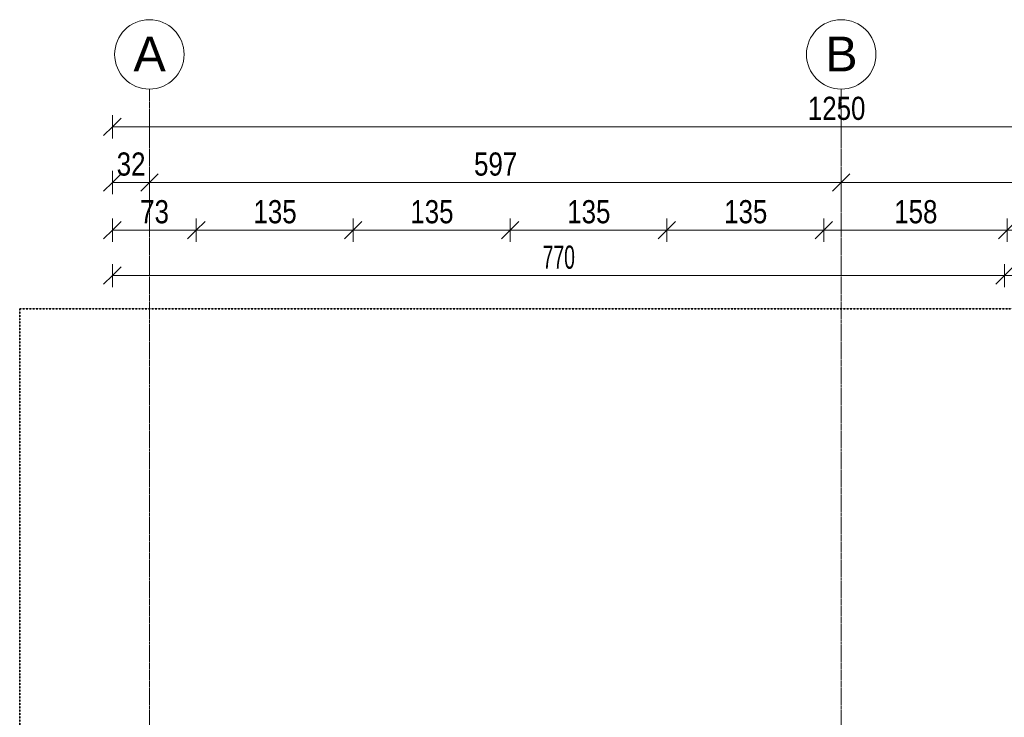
# Model space of a CAD drawing. Header units: millimetres. Extents: x -56965 to 15328, y -25411 to 16900.
# Tile 9 of 69: x -49213 to -40712, y 10428 to 16453. Entities that reach past the tile are written whole.
import ezdxf

# ---------------------------------------------------------------- set-up
doc = ezdxf.new("R2010")
doc.units = ezdxf.units.MM
doc.linetypes.add('__FK_przerywana', pattern=[3.2004, 1.6002, -1.6002])
doc.linetypes.add('Linia siatki', pattern=[22.225, 12.7, -3.175, 3.175, -3.175])
for name, color, linetype, lineweight in [('A-ANNO-DIMS', 7, 'Continuous', 5), ('A-ANNO-DIMS-100', 7, 'Continuous', 5), ('S-GRID', 7, 'Continuous', 5), ('S-GRID-IDEN', 7, 'Continuous', 5)]:
    doc.layers.add(name, color=color, linetype=linetype, lineweight=lineweight)
doc.layers.add('A-DETL', color=7, linetype='Continuous', lineweight=5, true_color=0x00a600)
doc.styles.add('Arial_1', font='arial.ttf', dxfattribs={"width": 0.8, "height": 200})
doc.styles.add('Arial_2', font='arial.ttf', dxfattribs={"height": 300})
doc.styles.add('Arial_4', font='arial.ttf', dxfattribs={"width": 0.6, "height": 200})
doc.dimstyles.new('REVIT_standard', dxfattribs={"dimscale": 304.8, "dimtxt": 204.05188, "dimasz": 0.492126, "dimexe": 0.328084, "dimexo": 0.0625, "dimgap": 0, "dimtad": 1, "dimdec": 0, "dimlfac": 0.1, "dimzin": 0, "dimdsep": 46, "dimtxsty": 'Arial_1', "dimblk1": 'OBLIQUE', "dimblk2": 'OBLIQUE', "dimsah": 1, "dimcen": 0.09, "dimazin": 0, "dimtfac": 1, "dimtdec": 4, "dimtix": 1, "dimtmove": 0, "dimatfit": 3, "dimfxl": 0.328084, "dimfxlon": 1, "dimtvp": 1, "dimtolj": 1, "dimtzin": 0, "dimarcsym": 2})
doc.dimstyles.new('standard_wielkość_otworów', dxfattribs={"dimscale": 304.8, "dimtxt": 204.05188, "dimasz": 0.492126, "dimexe": 0.328084, "dimexo": 0.0625, "dimgap": 0, "dimtad": 1, "dimdec": 0, "dimlfac": 0.1, "dimzin": 0, "dimdsep": 46, "dimtxsty": 'Arial_4', "dimblk1": 'OBLIQUE', "dimblk2": 'OBLIQUE', "dimsah": 1, "dimcen": 0.09, "dimazin": 0, "dimtfac": 1, "dimtdec": 4, "dimtix": 1, "dimtmove": 0, "dimatfit": 3, "dimfxl": 0.328084, "dimfxlon": 1, "dimtvp": 1, "dimtolj": 1, "dimtzin": 0, "dimarcsym": 2})

# ---------------------------------------------------------------- blocks, each defined once
blk = doc.blocks.new('Siatka - SOsi_Sybol osi-348494-PARTER')
at = {"layer": 'S-GRID-IDEN', "color": 142, "true_color": 0x0080c0}
blk.add_circle((0, 0), 3, dxfattribs=at)
blk = doc.blocks.new('DIMBLOCK41-PARTER')
at = {"layer": 'A-ANNO-DIMS-100', "color": 250, "true_color": 0x303030, "transparency": 16777216}
for p, q in [((-48413.4, 15528.2), (-48413.4, 15628.2)), ((-48413.4, 15528.2), (-48338.4, 15603.2)), ((-35913.4, 15528.2), (-35913.4, 15628.2)), ((-35913.4, 15528.2), (-35838.4, 15603.2)), ((-48413.4, 15528.2), (-48488.4, 15453.2)), ((-48413.4, 15528.2), (-35913.4, 15528.2)), ((-48413.4, 15528.2), (-48413.4, 15428.2)), ((-35913.4, 15528.2), (-35988.4, 15453.2)), ((-35913.4, 15528.2), (-35913.4, 15159.8))]:
    blk.add_line(p, q, dxfattribs=at)
at = {"layer": 'A-ANNO-DIMS-100', "color": 0, "transparency": 16777216, "insert": (-42408.3, 15787.8), "char_height": 200, "width": 587.669, "attachment_point": 1, "line_spacing_factor": 0.941778, "style": 'Arial_1'}
blk.add_mtext('1250', dxfattribs=at)
blk = doc.blocks.new('_Oblique')
at = {"color": 0, "linetype": 'ByBlock', "lineweight": -2}
blk.add_line((-0.5, -0.5), (0.5, 0.5), dxfattribs=at)
blk = doc.blocks.new('DIMBLOCK42-PARTER')
at = {"layer": 'A-ANNO-DIMS-100', "color": 250, "true_color": 0x303030, "transparency": 16777216}
for p, q in [((-48413.4, 15046.9), (-48413.4, 15146.9)), ((-48093.4, 15046.9), (-48093.4, 15146.9)), ((-48413.4, 15046.9), (-48338.4, 15121.9)), ((-48093.4, 15046.9), (-48018.4, 15121.9)), ((-48413.4, 15046.9), (-48488.4, 14971.9)), ((-48413.4, 15046.9), (-48093.4, 15046.9)), ((-48413.4, 15046.9), (-48413.4, 14946.9)), ((-48093.4, 15046.9), (-48168.4, 14971.9)), ((-48093.4, 15046.9), (-48093.4, 14946.9))]:
    blk.add_line(p, q, dxfattribs=at)
at = {"layer": 'A-ANNO-DIMS-100', "color": 0, "transparency": 16777216, "insert": (-48375.8, 15306.6), "char_height": 200, "width": 293.835, "attachment_point": 1, "line_spacing_factor": 0.941778, "style": 'Arial_1'}
blk.add_mtext('32', dxfattribs=at)
blk = doc.blocks.new('DIMBLOCK43-PARTER')
at = {"layer": 'A-ANNO-DIMS-100', "color": 250, "true_color": 0x303030, "transparency": 16777216}
for p, q in [((-48093.4, 15046.9), (-48093.4, 15146.9)), ((-42120.4, 15046.9), (-42120.4, 15146.9)), ((-48093.4, 15046.9), (-48018.4, 15121.9)), ((-42120.4, 15046.9), (-42045.4, 15121.9)), ((-48093.4, 15046.9), (-48168.4, 14971.9)), ((-48093.4, 15046.9), (-42120.4, 15046.9)), ((-48093.4, 15046.9), (-48093.4, 14946.9)), ((-42120.4, 15046.9), (-42195.4, 14971.9)), ((-42120.4, 15046.9), (-42120.4, 14946.9))]:
    blk.add_line(p, q, dxfattribs=at)
at = {"layer": 'A-ANNO-DIMS-100', "color": 0, "transparency": 16777216, "insert": (-45290.6, 15306.6), "char_height": 200, "width": 440.752, "attachment_point": 1, "line_spacing_factor": 0.941778, "style": 'Arial_1'}
blk.add_mtext('597', dxfattribs=at)
blk = doc.blocks.new('DIMBLOCK44-PARTER')
at = {"layer": 'A-ANNO-DIMS-100', "color": 250, "true_color": 0x303030, "transparency": 16777216}
for p, q in [((-42120.4, 15046.9), (-42120.4, 15146.9)), ((-36233.4, 15046.9), (-36233.4, 15146.9)), ((-42120.4, 15046.9), (-42045.4, 15121.9)), ((-36233.4, 15046.9), (-36158.4, 15121.9)), ((-42120.4, 15046.9), (-42195.4, 14971.9)), ((-42120.4, 15046.9), (-36233.4, 15046.9)), ((-42120.4, 15046.9), (-42120.4, 14946.9)), ((-36233.4, 15046.9), (-36308.4, 14971.9)), ((-36233.4, 15046.9), (-36233.4, 14946.9))]:
    blk.add_line(p, q, dxfattribs=at)
at = {"layer": 'A-ANNO-DIMS-100', "color": 0, "transparency": 16777216, "insert": (-39360.6, 15306.6), "char_height": 200, "width": 440.752, "attachment_point": 1, "line_spacing_factor": 0.941778, "style": 'Arial_1'}
blk.add_mtext('589', dxfattribs=at)
blk = doc.blocks.new('DIMBLOCK46-PARTER')
at = {"layer": 'A-ANNO-DIMS-100', "color": 250, "true_color": 0x303030, "transparency": 16777216}
for p, q in [((-48413.4, 14635.2), (-48413.4, 14735.2)), ((-48413.4, 14635.2), (-48338.4, 14710.2)), ((-47688.4, 14635.2), (-47688.4, 14735.2)), ((-47688.4, 14635.2), (-47613.4, 14710.2)), ((-48413.4, 14635.2), (-48488.4, 14560.2)), ((-48413.4, 14635.2), (-47688.4, 14635.2)), ((-48413.4, 14635.2), (-48413.4, 14535.2)), ((-47688.4, 14635.2), (-47763.4, 14560.2)), ((-47688.4, 14635.2), (-47688.4, 14535.2))]:
    blk.add_line(p, q, dxfattribs=at)
at = {"layer": 'A-ANNO-DIMS-100', "color": 0, "transparency": 16777216, "insert": (-48173.3, 14894.8), "char_height": 200, "width": 293.835, "attachment_point": 1, "line_spacing_factor": 0.941778, "style": 'Arial_1'}
blk.add_mtext('73', dxfattribs=at)
blk = doc.blocks.new('DIMBLOCK47-PARTER')
at = {"layer": 'A-ANNO-DIMS-100', "color": 250, "true_color": 0x303030, "transparency": 16777216}
for p, q in [((-47688.4, 14635.2), (-47688.4, 14735.2)), ((-47688.4, 14635.2), (-47613.4, 14710.2)), ((-46333.9, 14635.2), (-46333.9, 14735.2)), ((-46333.9, 14635.2), (-46258.9, 14710.2)), ((-47688.4, 14635.2), (-47763.4, 14560.2)), ((-47688.4, 14635.2), (-46333.9, 14635.2)), ((-47688.4, 14635.2), (-47688.4, 14535.2)), ((-46333.9, 14635.2), (-46408.9, 14560.2)), ((-46333.9, 14635.2), (-46333.9, 14535.2))]:
    blk.add_line(p, q, dxfattribs=at)
at = {"layer": 'A-ANNO-DIMS-100', "color": 0, "transparency": 16777216, "insert": (-47194.8, 14894.8), "char_height": 200, "width": 440.752, "attachment_point": 1, "line_spacing_factor": 0.941778, "style": 'Arial_1'}
blk.add_mtext('135', dxfattribs=at)
blk = doc.blocks.new('DIMBLOCK48-PARTER')
at = {"layer": 'A-ANNO-DIMS-100', "color": 250, "true_color": 0x303030, "transparency": 16777216}
for p, q in [((-46333.9, 14635.2), (-46333.9, 14735.2)), ((-46333.9, 14635.2), (-46258.9, 14710.2)), ((-44979.4, 14635.2), (-44979.4, 14735.2)), ((-44979.4, 14635.2), (-44904.4, 14710.2)), ((-46333.9, 14635.2), (-46408.9, 14560.2)), ((-46333.9, 14635.2), (-44979.4, 14635.2)), ((-46333.9, 14635.2), (-46333.9, 14535.2)), ((-44979.4, 14635.2), (-45054.4, 14560.2)), ((-44979.4, 14635.2), (-44979.4, 14535.2))]:
    blk.add_line(p, q, dxfattribs=at)
at = {"layer": 'A-ANNO-DIMS-100', "color": 0, "transparency": 16777216, "insert": (-45840.3, 14894.8), "char_height": 200, "width": 440.752, "attachment_point": 1, "line_spacing_factor": 0.941778, "style": 'Arial_1'}
blk.add_mtext('135', dxfattribs=at)
blk = doc.blocks.new('DIMBLOCK49-PARTER')
at = {"layer": 'A-ANNO-DIMS-100', "color": 250, "true_color": 0x303030, "transparency": 16777216}
for p, q in [((-44979.4, 14635.2), (-44979.4, 14735.2)), ((-44979.4, 14635.2), (-44904.4, 14710.2)), ((-43624.9, 14635.2), (-43624.9, 14735.2)), ((-43624.9, 14635.2), (-43549.9, 14710.2)), ((-44979.4, 14635.2), (-45054.4, 14560.2)), ((-44979.4, 14635.2), (-43624.9, 14635.2)), ((-44979.4, 14635.2), (-44979.4, 14535.2)), ((-43624.9, 14635.2), (-43699.9, 14560.2)), ((-43624.9, 14635.2), (-43624.9, 14535.2))]:
    blk.add_line(p, q, dxfattribs=at)
at = {"layer": 'A-ANNO-DIMS-100', "color": 0, "transparency": 16777216, "insert": (-44485.8, 14894.8), "char_height": 200, "width": 440.752, "attachment_point": 1, "line_spacing_factor": 0.941778, "style": 'Arial_1'}
blk.add_mtext('135', dxfattribs=at)
blk = doc.blocks.new('DIMBLOCK50-PARTER')
at = {"layer": 'A-ANNO-DIMS-100', "color": 250, "true_color": 0x303030, "transparency": 16777216}
for p, q in [((-43624.9, 14635.2), (-43624.9, 14735.2)), ((-43624.9, 14635.2), (-43549.9, 14710.2)), ((-42270.4, 14635.2), (-42270.4, 14735.2)), ((-42270.4, 14635.2), (-42195.4, 14710.2)), ((-43624.9, 14635.2), (-43699.9, 14560.2)), ((-43624.9, 14635.2), (-42270.4, 14635.2)), ((-43624.9, 14635.2), (-43624.9, 14535.2)), ((-42270.4, 14635.2), (-42345.4, 14560.2)), ((-42270.4, 14635.2), (-42270.4, 14535.2))]:
    blk.add_line(p, q, dxfattribs=at)
at = {"layer": 'A-ANNO-DIMS-100', "color": 0, "transparency": 16777216, "insert": (-43131.3, 14894.8), "char_height": 200, "width": 440.752, "attachment_point": 1, "line_spacing_factor": 0.941778, "style": 'Arial_1'}
blk.add_mtext('135', dxfattribs=at)
blk = doc.blocks.new('DIMBLOCK51-PARTER')
at = {"layer": 'A-ANNO-DIMS-100', "color": 250, "true_color": 0x303030, "transparency": 16777216}
for p, q in [((-42270.4, 14635.2), (-42270.4, 14735.2)), ((-42270.4, 14635.2), (-42195.4, 14710.2)), ((-40687.4, 14635.2), (-40687.4, 14735.2)), ((-40687.4, 14635.2), (-40612.4, 14710.2)), ((-42270.4, 14635.2), (-42345.4, 14560.2)), ((-42270.4, 14635.2), (-40687.4, 14635.2)), ((-42270.4, 14635.2), (-42270.4, 14535.2)), ((-40687.4, 14635.2), (-40762.4, 14560.2)), ((-40687.4, 14635.2), (-40687.4, 14535.2))]:
    blk.add_line(p, q, dxfattribs=at)
at = {"layer": 'A-ANNO-DIMS-100', "color": 0, "transparency": 16777216, "insert": (-41662.6, 14894.8), "char_height": 200, "width": 440.752, "attachment_point": 1, "line_spacing_factor": 0.941778, "style": 'Arial_1'}
blk.add_mtext('158', dxfattribs=at)
blk = doc.blocks.new('DIMBLOCK52-PARTER')
at = {"layer": 'A-ANNO-DIMS-100', "color": 250, "true_color": 0x303030, "transparency": 16777216}
for p, q in [((-40687.4, 14635.2), (-40687.4, 14735.2)), ((-40687.4, 14635.2), (-40612.4, 14710.2)), ((-38217.4, 14635.2), (-38217.4, 14735.2)), ((-38217.4, 14635.2), (-38142.4, 14710.2)), ((-40687.4, 14635.2), (-40762.4, 14560.2)), ((-40687.4, 14635.2), (-38217.4, 14635.2)), ((-40687.4, 14635.2), (-40687.4, 14535.2)), ((-38217.4, 14635.2), (-38292.4, 14560.2)), ((-38217.4, 14635.2), (-38217.4, 14535.2))]:
    blk.add_line(p, q, dxfattribs=at)
at = {"layer": 'A-ANNO-DIMS-100', "color": 0, "transparency": 16777216, "insert": (-39636.1, 14894.8), "char_height": 200, "width": 440.752, "attachment_point": 1, "line_spacing_factor": 0.941778, "style": 'Arial_1'}
blk.add_mtext('247', dxfattribs=at)
blk = doc.blocks.new('DIMBLOCK296-PARTER')
at = {"layer": 'A-ANNO-DIMS-100', "color": 250, "true_color": 0x303030, "transparency": 16777216}
for p, q in [((-48413.4, 14242.7), (-48413.4, 14342.7)), ((-48413.4, 14242.7), (-48338.4, 14317.7)), ((-40711.5, 14242.7), (-40711.5, 14342.7)), ((-40711.5, 14242.7), (-40636.5, 14317.7)), ((-48413.4, 14242.7), (-48488.4, 14167.7)), ((-48413.4, 14242.7), (-40711.5, 14242.7)), ((-48413.4, 14242.7), (-48413.4, 14142.7)), ((-40711.5, 14242.7), (-40786.5, 14167.7)), ((-40711.5, 14242.7), (-40711.5, 14142.7))]:
    blk.add_line(p, q, dxfattribs=at)
at = {"layer": 'A-ANNO-DIMS-100', "color": 0, "transparency": 16777216, "insert": (-44699, 14502.4), "char_height": 200, "width": 327.739, "attachment_point": 1, "line_spacing_factor": 0.941778, "style": 'Arial_4'}
blk.add_mtext('770', dxfattribs=at)
blk = doc.blocks.new('DIMBLOCK297-PARTER')
at = {"layer": 'A-ANNO-DIMS-100', "color": 250, "true_color": 0x303030, "transparency": 16777216}
for p, q in [((-40711.5, 14242.7), (-40711.5, 14342.7)), ((-40711.5, 14242.7), (-40636.5, 14317.7)), ((-38211.9, 14242.7), (-38211.9, 14342.7)), ((-38211.9, 14242.7), (-38136.9, 14317.7)), ((-40711.5, 14242.7), (-40786.5, 14167.7)), ((-40711.5, 14242.7), (-38211.9, 14242.7)), ((-40711.5, 14242.7), (-40711.5, 14142.7)), ((-38211.9, 14242.7), (-38286.9, 14167.7)), ((-38211.9, 14242.7), (-38211.9, 14142.7))]:
    blk.add_line(p, q, dxfattribs=at)
at = {"layer": 'A-ANNO-DIMS-100', "color": 0, "transparency": 16777216, "insert": (-39598.3, 14502.4), "char_height": 200, "width": 327.739, "attachment_point": 1, "line_spacing_factor": 0.941778, "style": 'Arial_4'}
blk.add_mtext('250', dxfattribs=at)

msp = doc.modelspace()

# ---------------------------------------------------------------- linework, layer by layer
at = {"layer": 'A-DETL', "color": 4, "linetype": '__FK_przerywana', "lineweight": 35, "true_color": 0x00ffff}
for p, q in [((-35653.41602, 13955.59255), (-49213.41602, 13955.59255)), ((-49213.41602, 13955.59255), (-49213.41602, 1105.59255))]:
    msp.add_line(p, q, dxfattribs=at)
at = {"layer": 'S-GRID', "linetype": 'Linia siatki'}
for p, q in [((-48093.41602, 15853.26345), (-48093.41602, -23865.32553)), ((-42120.41602, 15853.26345), (-42120.41602, -23865.32553))]:
    msp.add_line(p, q, dxfattribs=at)

# ---------------------------------------------------------------- block references
at = {"layer": 'S-GRID-IDEN', "color": 142, "true_color": 0x0080c0, "xscale": 99.99999999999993, "yscale": 99.99999999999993, "zscale": 99.99999999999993, "rotation": 180}
for p in [(-48093.41602, 16153.26345), (-42120.41602, 16153.26345)]:
    msp.add_blockref('Siatka - SOsi_Sybol osi-348494-PARTER', p, dxfattribs=at)

# ---------------------------------------------------------------- texts
at = {"layer": 'S-GRID-IDEN', "color": 142, "true_color": 0x0080c0, "char_height": 300, "width": 344.725625, "attachment_point": 1, "style": 'Arial_2'}
for s, insert in [('\\fArial|b0|i0|c238|p34|;A', (-48231.37738, 16307.16302)), ('\\fArial|b0|i0|c238|p34|;B', (-42258.37738, 16307.16302))]:
    msp.add_mtext(s, dxfattribs=dict(at, insert=insert))

# ---------------------------------------------------------------- dimensions: what is measured, and where the dimension line sits
at = {"layer": 'A-ANNO-DIMS', "color": 250, "true_color": 0x303030}
for base, p1, p2, dimstyle, override, picture, middle in [((-35913.41602, 15528.16171), (-48413.41602, 15428.16171), (-35913.41602, 15159.83223), 'REVIT_standard', {"dimpost": '<>', "dimfxl": 12502.879697}, 'DIMBLOCK41-PARTER', (-42163.41602, 15630.2763)), ((-48093.41602, 15046.93617), (-48413.41602, 14946.93617), (-48093.41602, 15146.93617), 'REVIT_standard', {"dimpost": '<>', "dimfxl": 377.359245}, 'DIMBLOCK42-PARTER', (-48253.41602, 15149.11898)), ((-42120.41602, 15046.93617), (-48093.41602, 15146.93617), (-42120.41602, 15146.93617), 'REVIT_standard', {"dimpost": '<>', "dimfxl": 5973}, 'DIMBLOCK43-PARTER', (-45106.91602, 15149.05077)), ((-36233.41602, 15046.93617), (-42120.41602, 15146.93617), (-36233.41602, 15146.93617), 'REVIT_standard', {"dimpost": '<>', "dimfxl": 5887}, 'DIMBLOCK44-PARTER', (-39176.91602, 15149.05077)), ((-47688.4160230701, 14635.1523375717), (-48413.4160230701, 14535.1523375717), (-47688.4160230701, 14535.1523375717), 'REVIT_standard', {"dimpost": '<>', "dimfxl": 725}, 'DIMBLOCK46-PARTER', (-48050.9160230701, 14737.3351485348)), ((-46333.91602, 14635.15234), (-47688.41602, 14535.15234), (-46333.91602, 14535.15234), 'REVIT_standard', {"dimpost": '<>', "dimfxl": 1354.5}, 'DIMBLOCK47-PARTER', (-47011.16602, 14737.33515)), ((-44979.41602, 14635.15234), (-46333.91602, 14535.15234), (-44979.41602, 14535.15234), 'REVIT_standard', {"dimpost": '<>', "dimfxl": 1354.5}, 'DIMBLOCK48-PARTER', (-45656.66602, 14737.33515)), ((-43624.91602, 14635.15234), (-44979.41602, 14535.15234), (-43624.91602, 14535.15234), 'REVIT_standard', {"dimpost": '<>', "dimfxl": 1354.5}, 'DIMBLOCK49-PARTER', (-44302.16602, 14737.33515)), ((-42270.41602, 14635.15234), (-43624.91602, 14535.15234), (-42270.41602, 14535.15234), 'REVIT_standard', {"dimpost": '<>', "dimfxl": 1354.5}, 'DIMBLOCK50-PARTER', (-42947.66602, 14737.33515)), ((-40687.41602, 14635.15234), (-42270.41602, 14535.15234), (-40687.41602, 14535.15234), 'REVIT_standard', {"dimpost": '<>', "dimfxl": 1583}, 'DIMBLOCK51-PARTER', (-41478.91602, 14737.26694)), ((-38217.41602, 14635.15234), (-40687.41602, 14535.15234), (-38217.41602, 14535.15234), 'REVIT_standard', {"dimpost": '<>', "dimfxl": 2470}, 'DIMBLOCK52-PARTER', (-39452.41602, 14735.56162)), ((-40711.50915, 14242.71545), (-48413.41602, 14142.71545), (-40711.50915, 14142.71545), 'standard_wielkość_otworów', {"dimpost": '<>', "dimfxl": 7701.906877}, 'DIMBLOCK296-PARTER', (-44562.46258, 14344.83005)), ((-38211.90915, 14242.71545), (-40711.50915, 14142.71545), (-38211.90915, 14142.71545), 'standard_wielkość_otworów', {"dimpost": '<>', "dimfxl": 2499.6}, 'DIMBLOCK297-PARTER', (-39461.70915, 14344.83005))]:
    dim = msp.add_linear_dim(base=base, p1=p1, p2=p2, dimstyle=dimstyle, override=override, dxfattribs=at)
    dim.commit()
    dim.dimension.update_dxf_attribs({"geometry": picture, "text_midpoint": middle})

doc.saveas('drawing.dxf')
